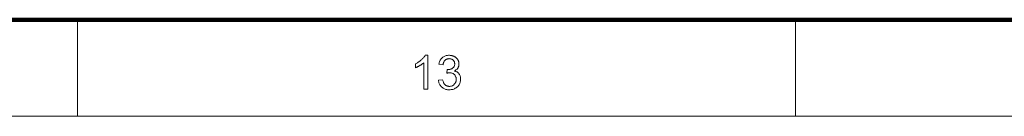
# Model space of a CAD drawing. Extents: x 0 to 1189, y 0 to 841.
# Tile 83 of 129: x 886 to 988, y 10 to 20. Entities that reach past the tile are written whole.
import ezdxf

# ---------------------------------------------------------------- set-up
doc = ezdxf.new("R2010")
doc.units = 0

msp = doc.modelspace()

# ---------------------------------------------------------------- linework, layer by layer
at = {"color": 7, "lineweight": 100}
msp.add_line((20, 20), (1169, 20), dxfattribs=at)
at = {"color": 7, "lineweight": 13, "ltscale": 0.25}
for p, q in [((891.75, 20), (891.75, 10)), ((966.06, 20), (966.06, 10))]:
    msp.add_line(p, q, dxfattribs=at)
at = {"color": 7, "lineweight": 13}
msp.add_line((10, 10), (1179, 10), dxfattribs=at)
for points in [[(928.01, 12.8), (927.58, 12.8), (927.58, 15.54), (927.55, 15.51), (927.51, 15.48), (927.48, 15.45), (927.44, 15.42), (927.4, 15.4), (927.36, 15.37), (927.31, 15.34), (927.27, 15.31), (927.22, 15.28), (927.17, 15.25), (927.12, 15.22), (927.07, 15.19), (927.03, 15.17), (926.98, 15.14), (926.93, 15.12), (926.89, 15.1), (926.84, 15.08), (926.8, 15.06), (926.76, 15.04), (926.72, 15.03), (926.72, 15.44), (926.79, 15.48), (926.86, 15.51), (926.93, 15.55), (926.99, 15.59), (927.06, 15.63), (927.12, 15.67), (927.18, 15.71), (927.24, 15.76), (927.29, 15.8), (927.35, 15.85), (927.4, 15.9), (927.45, 15.95), (927.5, 15.99), (927.54, 16.04), (927.58, 16.09), (927.62, 16.14), (927.65, 16.18), (927.68, 16.23), (927.71, 16.27), (927.73, 16.32), (928.01, 16.32)], [(929.11, 13.73), (929.54, 13.79), (929.56, 13.72), (929.58, 13.65), (929.6, 13.59), (929.62, 13.53), (929.64, 13.47), (929.67, 13.42), (929.7, 13.37), (929.73, 13.33), (929.76, 13.29), (929.79, 13.26), (929.83, 13.23), (929.87, 13.2), (929.91, 13.18), (929.95, 13.16), (929.99, 13.14), (930.03, 13.12), (930.08, 13.11), (930.13, 13.11), (930.18, 13.1), (930.23, 13.1), (930.29, 13.1), (930.34, 13.11), (930.4, 13.12), (930.45, 13.13), (930.51, 13.15), (930.56, 13.17), (930.6, 13.2), (930.65, 13.23), (930.7, 13.27), (930.74, 13.31), (930.78, 13.35), (930.81, 13.4), (930.85, 13.44), (930.87, 13.49), (930.9, 13.54), (930.91, 13.6), (930.93, 13.65), (930.94, 13.71), (930.95, 13.77), (930.95, 13.83), (930.95, 13.89), (930.94, 13.94), (930.93, 14), (930.92, 14.05), (930.9, 14.1), (930.88, 14.15), (930.85, 14.19), (930.82, 14.24), (930.79, 14.28), (930.75, 14.32), (930.71, 14.35), (930.67, 14.39), (930.63, 14.42), (930.58, 14.44), (930.53, 14.46), (930.48, 14.48), (930.43, 14.49), (930.38, 14.5), (930.32, 14.51), (930.26, 14.51), (930.24, 14.51), (930.21, 14.51), (930.18, 14.51), (930.16, 14.5), (930.13, 14.5), (930.09, 14.49), (930.06, 14.49), (930.03, 14.48), (929.99, 14.47), (929.96, 14.46), (930.01, 14.84), (930.02, 14.84), (930.02, 14.84), (930.03, 14.84), (930.04, 14.84), (930.05, 14.84), (930.05, 14.84), (930.06, 14.83), (930.06, 14.83), (930.07, 14.83), (930.08, 14.83), (930.13, 14.84), (930.18, 14.84), (930.24, 14.85), (930.29, 14.86), (930.34, 14.87), (930.39, 14.89), (930.43, 14.9), (930.48, 14.93), (930.53, 14.95), (930.57, 14.98), (930.61, 15.01), (930.65, 15.04), (930.68, 15.08), (930.71, 15.12), (930.74, 15.16), (930.75, 15.21), (930.77, 15.25), (930.78, 15.31), (930.79, 15.36), (930.79, 15.42), (930.79, 15.47), (930.78, 15.51), (930.78, 15.55), (930.76, 15.6), (930.75, 15.64), (930.73, 15.67), (930.71, 15.71), (930.69, 15.75), (930.66, 15.78), (930.63, 15.81), (930.6, 15.84), (930.56, 15.87), (930.53, 15.89), (930.49, 15.91), (930.45, 15.93), (930.4, 15.94), (930.36, 15.95), (930.31, 15.96), (930.27, 15.96), (930.22, 15.97), (930.17, 15.96), (930.12, 15.96), (930.07, 15.95), (930.03, 15.94), (929.99, 15.93), (929.95, 15.91), (929.91, 15.89), (929.87, 15.87), (929.83, 15.84), (929.8, 15.81), (929.77, 15.78), (929.74, 15.74), (929.71, 15.7), (929.68, 15.66), (929.66, 15.61), (929.64, 15.56), (929.62, 15.51), (929.61, 15.46), (929.6, 15.4), (929.58, 15.34), (929.15, 15.41), (929.17, 15.5), (929.19, 15.58), (929.22, 15.65), (929.25, 15.73), (929.28, 15.8), (929.32, 15.86), (929.36, 15.92), (929.41, 15.98), (929.46, 16.03), (929.51, 16.08), (929.57, 16.13), (929.63, 16.17), (929.69, 16.2), (929.76, 16.23), (929.83, 16.26), (929.9, 16.28), (929.97, 16.3), (930.05, 16.31), (930.13, 16.32), (930.21, 16.32), (930.26, 16.32), (930.32, 16.31), (930.38, 16.31), (930.43, 16.3), (930.48, 16.29), (930.53, 16.27), (930.59, 16.26), (930.64, 16.24), (930.69, 16.22), (930.74, 16.2), (930.78, 16.17), (930.83, 16.14), (930.87, 16.11), (930.91, 16.08), (930.95, 16.05), (930.98, 16.02), (931.02, 15.98), (931.05, 15.94), (931.08, 15.9), (931.1, 15.86), (931.13, 15.82), (931.15, 15.77), (931.17, 15.73), (931.19, 15.69), (931.2, 15.64), (931.21, 15.6), (931.22, 15.55), (931.23, 15.5), (931.23, 15.46), (931.23, 15.41), (931.23, 15.36), (931.23, 15.32), (931.22, 15.28), (931.21, 15.23), (931.2, 15.19), (931.19, 15.15), (931.17, 15.11), (931.15, 15.07), (931.13, 15.03), (931.11, 15), (931.08, 14.96), (931.06, 14.93), (931.03, 14.89), (930.99, 14.86), (930.96, 14.83), (930.92, 14.8), (930.88, 14.77), (930.84, 14.75), (930.8, 14.72), (930.75, 14.7), (930.81, 14.68), (930.87, 14.67), (930.92, 14.64), (930.98, 14.62), (931.03, 14.59), (931.07, 14.56), (931.12, 14.52), (931.16, 14.49), (931.2, 14.45), (931.23, 14.4), (931.26, 14.36), (931.29, 14.31), (931.32, 14.26), (931.34, 14.2), (931.36, 14.15), (931.38, 14.09), (931.39, 14.03), (931.4, 13.97), (931.4, 13.91), (931.4, 13.84), (931.4, 13.75), (931.39, 13.66), (931.37, 13.58), (931.35, 13.49), (931.32, 13.42), (931.28, 13.34), (931.24, 13.27), (931.19, 13.19), (931.13, 13.13), (931.07, 13.06), (931, 13), (930.93, 12.95), (930.85, 12.9), (930.77, 12.86), (930.69, 12.82), (930.6, 12.79), (930.51, 12.77), (930.42, 12.76), (930.32, 12.75), (930.22, 12.74), (930.13, 12.75), (930.05, 12.75), (929.96, 12.77), (929.88, 12.79), (929.8, 12.81), (929.73, 12.84), (929.66, 12.88), (929.59, 12.92), (929.52, 12.97), (929.46, 13.02), (929.4, 13.07), (929.35, 13.13), (929.3, 13.2), (929.26, 13.26), (929.22, 13.33), (929.19, 13.41), (929.16, 13.48), (929.14, 13.56), (929.12, 13.64)]]:
    msp.add_lwpolyline(points, close=True, dxfattribs=at)

doc.saveas('drawing.dxf')
